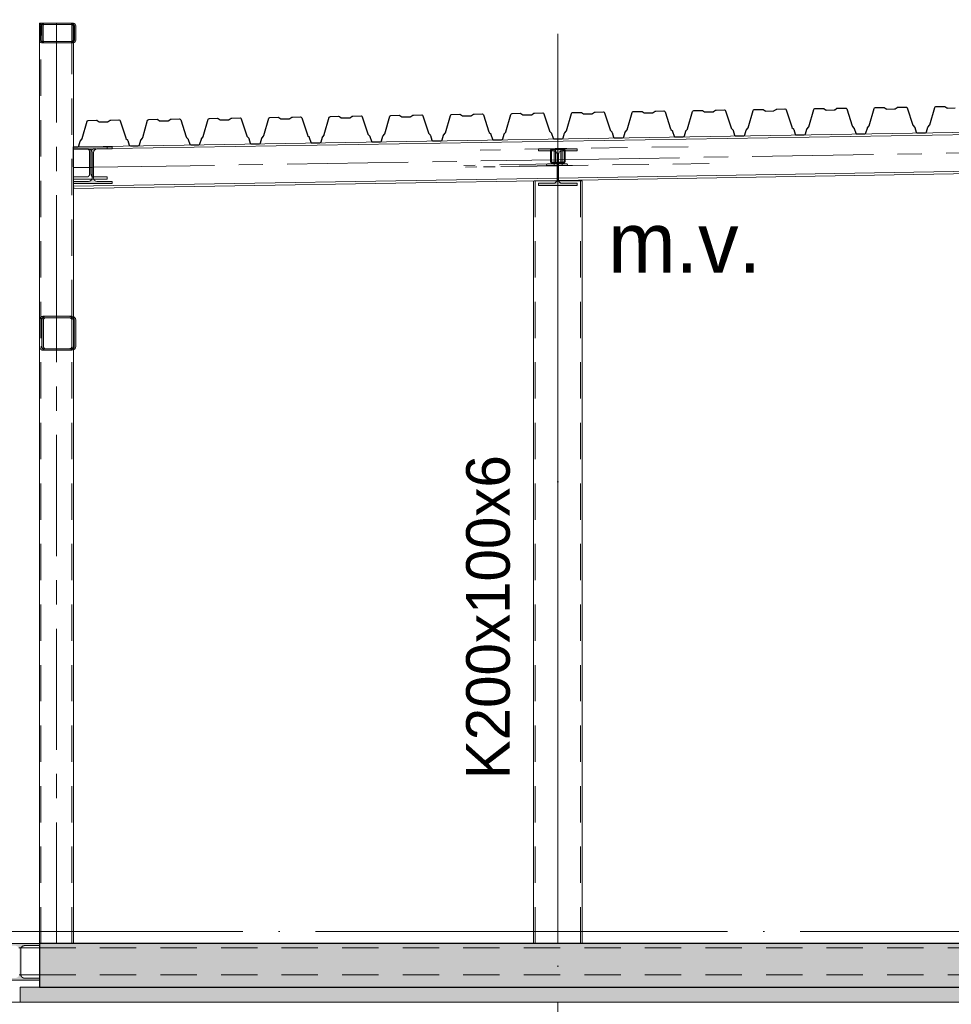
# Model space of a CAD drawing. Header units: millimetres. Extents: x 4517 to 474157, y -4632 to 9900.
# Tile 39 of 114: x 233431 to 237277, y 3099 to 7165. Entities that reach past the tile are written whole.
import ezdxf

# ---------------------------------------------------------------- set-up
doc = ezdxf.new("R2010")
doc.units = ezdxf.units.MM
for name, pattern in [('WSP_hartlijn', [800, 500, -100, 100, -100]), ('WSP_hhidden', [250, 150, -100]), ('WSP_stramienlijn', [2000, 1700, -150, 0, -150])]:
    doc.linetypes.add(name, pattern=pattern)
for name, color, linetype, lineweight in [('00_algemeen - hartlijn', 7, 'WSP_hartlijn', 13), ('00_algemeen - hhidden - 0_13mm', 7, 'WSP_hhidden', 13), ('00_text', 7, 'Continuous', 13), ('07_stramien', 4, 'Continuous', 13), ('07_stramien - levels', 7, 'Continuous', 13), ('23_vloeren', 2, 'Continuous', 18), ('23_vloeren - hatch', 1, 'Continuous', 18), ('23_vloeren -cut-', 3, 'Continuous', 25), ('28_hoofddraagconstructies - kolommen en liggers', 1, 'Continuous', 13), ('28_hoofddraagconstructies - kolommen en liggers - staal', 1, 'Continuous', 13), ('28_hoofddraagconstructies - kolommen en liggers - staal -cut-', 2, 'Continuous', 13), ('28_hoofddraagconstructies - tags', 7, 'Continuous', 18)]:
    doc.layers.add(name, color=color, linetype=linetype, lineweight=lineweight)
doc.styles.add('Revittext', font='txt', dxfattribs={"height": 250})
doc.styles.add('Revittext_1', font='txt', dxfattribs={"height": 180})

# ---------------------------------------------------------------- blocks, each defined once
blk = doc.blocks.new('28_WSP_SF_staal - HE v21-0 - HE160A-1328771-as E')
at = {"layer": '28_hoofddraagconstructies - kolommen en liggers', "linetype": 'WSP_hhidden'}
blk.add_hatch(color=256, dxfattribs=at).paths.add_polyline_path([(5076.6, 6480.3), (5080, 6480.3), (5080, 6489.3), (5018, 6489.3), (5007.4, 6493.7), (5003, 6504.3), (5003, 6608.3), (5007.4, 6618.9), (5018, 6623.3), (5080, 6623.3), (5080, 6632.3), (4920, 6632.3), (4920, 6623.3), (4982, 6623.3), (4992.6, 6618.9), (4997, 6608.3), (4997, 6504.3), (4992.6, 6493.7), (4982, 6489.3), (4920, 6489.3), (4920, 6480.3), (4972.6, 6480.3)])
at = {"layer": '28_hoofddraagconstructies - kolommen en liggers - staal -cut-'}
for p, q in [((5080, 6632.3), (4920, 6632.3)), ((4920, 6632.3), (4920, 6623.3)), ((5080, 6623.3), (5080, 6632.3)), ((4920, 6623.3), (4982, 6623.3)), ((4997, 6608.3), (4997, 6504.3)), ((5003, 6504.3), (5003, 6608.3)), ((5018, 6623.3), (5080, 6623.3)), ((4982, 6489.3), (4920, 6489.3)), ((4920, 6489.3), (4920, 6480.3)), ((4920, 6480.3), (5080, 6480.3)), ((5080, 6489.3), (5018, 6489.3)), ((5080, 6480.3), (5080, 6489.3))]:
    blk.add_line(p, q, dxfattribs=at)
for centre, start, end in [((4982, 6608.3), 360, 90), ((5018, 6608.3), 90, 180), ((4982, 6504.3), 270, 0), ((5018, 6504.3), 180, 270)]:
    blk.add_arc(centre, 15, start, end, dxfattribs=at)
blk = doc.blocks.new('Floors 6 - Floors 6-1343422-as E')
at = {"layer": '23_vloeren - hatch', "linetype": 'WSP_hhidden', "lineweight": 13}
blk.add_hatch(color=256, dxfattribs=at).paths.add_polyline_path([(5180.5, 3107.5), (9870, 3107.5), (9870, 3170), (2780, 3170), (2780, 3107.5), (5076.6, 3107.5)])
at = {"layer": '23_vloeren'}
for p, q in [((2780, 3107.5), (2780, 3170)), ((2860, 3170), (2780, 3170)), ((9870, 3107.5), (2780, 3107.5))]:
    blk.add_line(p, q, dxfattribs=at)
blk = doc.blocks.new('28_WSP_SC_staal - RHS v18-0 - RHSH 200x100x6 - S275-1336390-as E')
at = {"layer": '00_algemeen - hartlijn'}
blk.add_line((5000, 3350), (5000, 6480.3), dxfattribs=at)
at = {"layer": '00_algemeen - hhidden - 0_13mm'}
for p, q in [((4906, 3350), (4906, 6499.6)), ((5094, 3350), (5094, 6499.6))]:
    blk.add_line(p, q, dxfattribs=at)
at = {"layer": '28_hoofddraagconstructies - kolommen en liggers', "linetype": 'WSP_hhidden'}
blk.add_line((5000, 6480.4), (5000, 6499.6), dxfattribs=at)
blk = doc.blocks.new('28_WSP_SF_staal - HE v21-0 - HE180A-1334711-as E')
at = {"layer": '00_algemeen - hartlijn'}
for p, q in [((5003, 6586.8), (12170, 6704.8)), ((3000, 6553.9), (3077, 6555.2)), ((3083, 6555.3), (4997, 6586.8))]:
    blk.add_line(p, q, dxfattribs=at)
at = {"layer": '28_hoofddraagconstructies - kolommen en liggers', "linetype": 'WSP_hhidden'}
for p, q in [((3077, 6555.2), (3083, 6555.3)), ((4997, 6586.8), (5003, 6586.8))]:
    blk.add_line(p, q, dxfattribs=at)
blk = doc.blocks.new('28_WSP_SF_staal - HE v21-0 - HE140A-1179051-as E')
at = {"layer": '28_hoofddraagconstructies - kolommen en liggers', "linetype": 'WSP_hhidden'}
for p, q in [((3000, 6631.5), (3055.3, 6631.5)), ((3084.8, 6631.5), (3093.8, 6631.5)), ((3099.9, 6631.5), (3140, 6631.5)), ((3140, 6631.5), (3140, 6640)), ((3067.3, 6619.5), (3067.3, 6527.5)), ((3072.8, 6527.5), (3072.8, 6619.5)), ((3055.3, 6515.5), (3000, 6515.5)), ((3000, 6507), (3140, 6507)), ((3140, 6515.5), (3084.8, 6515.5)), ((3140, 6507), (3140, 6515.5))]:
    blk.add_line(p, q, dxfattribs=at)
for centre, start, end in [((3055.3, 6619.5), 84.2335, 90), ((3055.3, 6619.5), 0, 82.9632), ((3084.8, 6619.5), 93.3178, 180), ((3084.8, 6619.5), 90, 91.9947), ((3055.3, 6527.5), 270, 0), ((3084.8, 6527.5), 180, 270)]:
    blk.add_arc(centre, 12, start, end, dxfattribs=at)
blk = doc.blocks.new('28_WSP_SF_staal - HE v21-0 - HE260B S355-1384947-as E')
at = {"layer": '00_algemeen - hartlijn'}
blk.add_line((2783.8, 3220), (2860, 3220), dxfattribs=at)
at = {"layer": '28_hoofddraagconstructies - kolommen en liggers', "linetype": 'WSP_hhidden'}
for p, q in [((2776.2, 3220), (2783.8, 3220)), ((2860, 3220), (9940, 3220))]:
    blk.add_line(p, q, dxfattribs=at)
blk = doc.blocks.new('28_WSP_SF_staal - RHS v18-0 - SHSC 60x60x4 - S275-1328986-as E')
at = {"layer": '28_hoofddraagconstructies - kolommen en liggers', "linetype": 'WSP_hhidden'}
for p, q in [((4978, 6628.3), (5022, 6628.3)), ((4970, 6624.3), (4970, 6580.3)), ((4974, 6580.3), (4974, 6624.3)), ((5026, 6624.3), (5026, 6580.3)), ((5030, 6580.3), (5030, 6624.3)), ((5022, 6576.3), (4978, 6576.3)), ((4978, 6572.3), (5022, 6572.3))]:
    blk.add_line(p, q, dxfattribs=at)
for centre, radius, start, end in [((4978, 6624.3), 8, 92.7299, 180), ((4978, 6624.3), 4, 90, 180), ((5022, 6624.3), 4, 0, 90), ((5022, 6624.3), 8, 0, 87.2701), ((4978, 6580.3), 8, 180, 270), ((4978, 6580.3), 4, 180, 270), ((5022, 6580.3), 8, 270, 0), ((5022, 6580.3), 4, 270, 0)]:
    blk.add_arc(centre, radius, start, end, dxfattribs=at)
blk = doc.blocks.new('28_WSP_SF_staal - HFL v21-0 - Lequ 70x70x7-1200317-as E')
at = {"layer": '28_hoofddraagconstructies - kolommen en liggers', "linetype": 'WSP_hhidden'}
for p, q in [((5013.9, 6632.3), (4679.4, 6626.6)), ((5018.4, 6623.4), (5018.4, 6632.3)), ((5011.9, 6627.8), (5011.9, 6620.8)), ((4908.8, 6568.5), (4611.7, 6563.4)), ((4915.5, 6561.7), (4618.4, 6556.6)), ((4990.8, 6561.8), (4693.7, 6556.8)), ((5003.7, 6569.3), (4997, 6569.3)), ((4997, 6562.3), (5003, 6562.3)), ((5003, 6562), (4997, 6561.9))]:
    blk.add_line(p, q, dxfattribs=at)
for centre, major_axis, start_param, end_param in [((5016.1, 6627.8), (-0.08, 4.5), 0.059324, 1.554934), ((5003.7, 6578.3), (-0.15, 9), 3.141593, 3.38753)]:
    blk.add_ellipse(centre, major_axis=major_axis, ratio=0.930186, start_param=start_param, end_param=end_param, dxfattribs=at)
at = {"layer": '28_hoofddraagconstructies - kolommen en liggers - staal'}
for p, q in [((5011.9, 6620.8), (5012, 6578.3)), ((5018.6, 6562.3), (5018.4, 6623.4)), ((4957.6, 6569.3), (4908.8, 6568.5)), ((4953.5, 6562.3), (4915.5, 6561.7)), ((4953.5, 6564.8), (4953.5, 6562.3)), ((4953.5, 6562.3), (4997, 6562.3)), ((4997, 6569.3), (4957.6, 6569.3)), ((4997, 6561.9), (4990.8, 6561.8)), ((5003, 6562.3), (5018.6, 6562.3)), ((5015.9, 6562.3), (5003, 6562))]:
    blk.add_line(p, q, dxfattribs=at)
for centre, major_axis, start_param, end_param in [((4957.6, 6564.8), (-0.08, 4.5), 0, 1.554934), ((5003.7, 6578.3), (-0.15, 9), 3.38753, 4.696527)]:
    blk.add_ellipse(centre, major_axis=major_axis, ratio=0.930186, start_param=start_param, end_param=end_param, dxfattribs=at)
blk = doc.blocks.new('28_WSP_SF_staal - HFL v21-0 - Lequ 70x70x7-1304587-as E')
at = {"layer": '28_hoofddraagconstructies - kolommen en liggers', "linetype": 'WSP_hhidden'}
for p, q in [((4984.5, 6632.3), (4984.8, 6562.3)), ((5537.9, 6640.6), (4988.5, 6632.4)), ((4990.3, 6578.3), (4990.1, 6627.8)), ((5018.5, 6569.3), (5004.1, 6569.3)), ((5625.4, 6571.1), (5060.7, 6562.6))]:
    blk.add_line(p, q, dxfattribs=at)
for centre, major_axis, start_param, end_param in [((4986.5, 6627.8), (-0.07, 4.5), 4.70039, 6.271186), ((4997.5, 6578.3), (-0.13, 9), 1.558797, 3.129594)]:
    blk.add_ellipse(centre, major_axis=major_axis, ratio=0.799968, start_param=start_param, end_param=end_param, dxfattribs=at)
at = {"layer": '28_hoofddraagconstructies - kolommen en liggers - staal'}
for p, q in [((5037.2, 6569.3), (5018.6, 6569.3)), ((5018.6, 6562.3), (5040.8, 6562.3)), ((5040.8, 6562.3), (5040.8, 6564.8)), ((5060.6, 6562.6), (5040.8, 6562.3))]:
    blk.add_line(p, q, dxfattribs=at)
for start_param, end_param in [(5.485799, 6.271186), (4.70039, 5.485788)]:
    blk.add_ellipse((5037.2, 6564.8), major_axis=(-0.07, 4.5), ratio=0.799968, start_param=start_param, end_param=end_param, dxfattribs=at)
blk = doc.blocks.new('28_WSP_SC_staal - RHS v18-0 - SHSC 140x140x6_3 - S275-1334507-as E')
at = {"layer": '00_algemeen - hartlijn'}
for p, q in [((2930, 7075), (2930, 7145)), ((2930, 5940), (2930, 7070)), ((2930, 5806.3), (2930, 5933.7)), ((2930, 3350), (2930, 5800))]:
    blk.add_line(p, q, dxfattribs=at)
at = {"layer": '00_algemeen - hhidden - 0_13mm'}
for p, q in [((2866.3, 3350), (2866.3, 7150)), ((2993.7, 7075), (2993.7, 7145)), ((2993.7, 5940), (2993.7, 7070)), ((2993.7, 5806.3), (2993.7, 5933.7)), ((2993.7, 3350), (2993.7, 5800))]:
    blk.add_line(p, q, dxfattribs=at)
at = {"layer": '28_hoofddraagconstructies - kolommen en liggers', "linetype": 'WSP_hhidden'}
for p, q in [((2930, 7145), (2930, 7150)), ((2993.7, 7145), (2993.7, 7150)), ((2930, 7070), (2930, 7075)), ((2993.7, 7070), (2993.7, 7075)), ((2930, 5933.7), (2930, 5940)), ((2993.7, 5933.7), (2993.7, 5939.9)), ((2930, 5800), (2930, 5806.3)), ((2993.7, 5800.1), (2993.7, 5806.3))]:
    blk.add_line(p, q, dxfattribs=at)
blk = doc.blocks.new('28_WSP_SF_staal - RHS v18-0 - SHSC 140x140x6_3 - S275-1334087-as E')
at = {"layer": '28_hoofddraagconstructies - kolommen en liggers', "linetype": 'WSP_hhidden'}
for p, q in [((2885.7, 5940), (2875.8, 5940)), ((2875.8, 5933.7), (2885.7, 5933.7)), ((2885.7, 5806.3), (2875.8, 5806.3)), ((2875.8, 5800), (2885.7, 5800))]:
    blk.add_line(p, q, dxfattribs=at)
for centre, radius, start, end in [((2875.8, 5924.2), 15.8, 90, 178.6134), ((2984.3, 5924.2), 15.8, 1.3866, 88.6134), ((2875.8, 5924.2), 9.45, 90, 177.689), ((2984.3, 5924.2), 9.45, 2.311, 87.689), ((2875.8, 5815.7), 15.7, 181.3866, 270), ((2875.8, 5815.7), 9.45, 182.311, 270), ((2984.3, 5815.7), 15.7, 271.3866, 358.6134), ((2984.3, 5815.7), 9.45, 272.311, 357.689)]:
    blk.add_arc(centre, radius, start, end, dxfattribs=at)
blk = doc.blocks.new('28_WSP_SF_staal - RHS v18-0 - SHSC 140x80x5 - S275-1383643-as E')
at = {"layer": '28_hoofddraagconstructies - kolommen en liggers', "linetype": 'WSP_hhidden'}
for p, q in [((2865, 7080), (2865, 7140)), ((2870, 7145), (2880, 7145)), ((2995, 7140), (2995, 7080)), ((2880, 7075), (2870, 7075)), ((2870, 7070), (2880, 7070))]:
    blk.add_line(p, q, dxfattribs=at)
for centre, radius, start, end in [((2870, 7140), 10, 92.0176, 177.8161), ((2870, 7140), 5, 90, 180), ((2990, 7140), 10, 2.1839, 87.8161), ((2990, 7140), 5, 0, 85.6322), ((2870, 7080), 10, 182.1839, 270), ((2870, 7080), 5, 180, 270), ((2990, 7080), 5, 274.3678, 0), ((2990, 7080), 10, 272.1839, 357.8161)]:
    blk.add_arc(centre, radius, start, end, dxfattribs=at)

msp = doc.modelspace()

# ---------------------------------------------------------------- hatches: boundary and pattern name
at = {"layer": '23_vloeren - hatch'}
h = msp.add_hatch(color=256, dxfattribs=at)
h.paths.add_polyline_path([(247994.7, 3170), (259572.3, 3170), (259572.3, 3350), (247752.3, 3350), (247752.3, 3340), (247673.5, 3340), (247660.4, 3333.9), (247655.5, 3322), (247655.5, 3188), (247660.8, 3175.3), (247673.5, 3170), (247786.8, 3170)])
h.paths.add_polyline_path([(233649.9, 3170), (240522.3, 3170), (240522.3, 3217), (240452.3, 3217), (240452.3, 3225.5), (240507.5, 3225.5), (240516, 3229), (240519.5, 3239.6), (240519.5, 3329.5), (240516, 3338), (240507.5, 3341.5), (240452.3, 3341.5), (240452.3, 3350), (233512.3, 3350), (233512.3, 3170)])
at = {"layer": '28_hoofddraagconstructies - kolommen en liggers - staal'}
h = msp.add_hatch(color=256, dxfattribs=at)
h.paths.add_polyline_path([(233532.3, 7070), (233652.3, 7070), (233659.4, 7072.9), (233662.3, 7080), (233662.3, 7140), (233659.4, 7147.1), (233649.9, 7150), (233532.3, 7150), (233525.2, 7147.1), (233522.3, 7140), (233522.3, 7080), (233525.2, 7072.9)])
h.paths.add_polyline_path([(233545.9, 7075), (233532.3, 7075), (233528.7, 7076.5), (233527.3, 7080), (233527.3, 7140), (233528.7, 7143.5), (233532.3, 7145), (233652.3, 7145), (233655.8, 7143.5), (233657.3, 7140), (233657.3, 7080), (233655.8, 7076.5), (233649.9, 7075)])
for points in [[(233652.3, 6488), (233812.3, 6488), (233812.3, 6497), (233750.3, 6497), (233739.7, 6501.4), (233735.3, 6512), (233735.3, 6616), (233739.7, 6626.6), (233750.3, 6631), (233812.3, 6631.1), (233812.3, 6640), (233652.3, 6640), (233652.3, 6631), (233714.3, 6631), (233724.9, 6626.6), (233729.3, 6616), (233729.3, 6512), (233724.9, 6501.4), (233714.3, 6497), (233652.3, 6497)], [(233352.3, 3198), (233512.3, 3198), (233512.3, 3207), (233450.3, 3207), (233439.7, 3211.4), (233435.3, 3222), (233435.3, 3326), (233439.7, 3336.6), (233450.3, 3341), (233512.3, 3341), (233512.3, 3350), (233352.3, 3350), (233352.3, 3341), (233414.3, 3341), (233424.9, 3336.6), (233429.3, 3326), (233429.3, 3222), (233424.9, 3211.4), (233414.3, 3207), (233352.3, 3207)]]:
    msp.add_hatch(color=256, dxfattribs=at).paths.add_polyline_path(points)
h = msp.add_hatch(color=256, dxfattribs=at)
h.paths.add_polyline_path([(233646.5, 5800), (233657.7, 5804.6), (233662.3, 5815.7), (233662.3, 5924.2), (233657.7, 5935.4), (233646.5, 5940), (233538, 5940), (233526.9, 5935.4), (233522.3, 5924.2), (233522.3, 5815.7), (233526.9, 5804.6), (233538, 5800), (233545.9, 5800)])
h.paths.add_polyline_path([(233545.9, 5806.3), (233538, 5806.3), (233531.4, 5809.1), (233528.6, 5815.7), (233528.6, 5924.2), (233531.4, 5930.9), (233538, 5933.7), (233646.5, 5933.7), (233653.2, 5930.9), (233656, 5924.2), (233656, 5815.7), (233653.2, 5809.1), (233646.5, 5806.3)])

# ---------------------------------------------------------------- linework, layer by layer
at = {"layer": '07_stramien', "linetype": 'WSP_stramienlijn'}
msp.add_line((235652.3, -4594.5), (235652.3, 9000), dxfattribs=at)
at = {"layer": '07_stramien - levels', "linetype": 'WSP_stramienlijn'}
msp.add_line((228652.3, 3400), (285868.6, 3400), dxfattribs=at)
at = {"layer": '23_vloeren -cut-'}
for p, q in [((236295.8, 6785.2), (236303.7, 6790.7)), ((236303.7, 6790.7), (236305, 6791.3)), ((236305, 6791.3), (236306.5, 6791.5)), ((236306.5, 6791.5), (236340.3, 6792.1)), ((236340.3, 6792.1), (236343.3, 6791.2)), ((236343.3, 6791.2), (236345.1, 6788.6)), ((236458.8, 6790.5), (236460.6, 6793.1)), ((236460.6, 6793.1), (236463.5, 6794.1)), ((236463.5, 6794.1), (236497.4, 6794.7)), ((236497.4, 6794.7), (236498.8, 6794.5)), ((236498.8, 6794.5), (236500.2, 6793.9)), ((236500.2, 6793.9), (236508.2, 6788.7)), ((236545.8, 6789.3), (236553.7, 6794.8)), ((236553.7, 6794.8), (236555, 6795.4)), ((236555, 6795.4), (236556.4, 6795.6)), ((236556.4, 6795.6), (236590.3, 6796.2)), ((236590.3, 6796.2), (236593.3, 6795.3)), ((236593.3, 6795.3), (236595.1, 6792.7)), ((236595.1, 6792.7), (236618.1, 6721.9)), ((236688.2, 6723), (236708.8, 6794.6)), ((236708.8, 6794.6), (236710.5, 6797.2)), ((236710.5, 6797.2), (236713.5, 6798.2)), ((236713.5, 6798.2), (236747.3, 6798.8)), ((236747.3, 6798.8), (236748.8, 6798.6)), ((236748.8, 6798.6), (236750.1, 6798)), ((236750.1, 6798), (236758.2, 6792.8)), ((236758.2, 6792.8), (236759.5, 6792.2)), ((236759.5, 6792.2), (236761, 6792)), ((236761, 6792), (236793, 6792.5)), ((236793, 6792.5), (236794.5, 6792.8)), ((236794.5, 6792.8), (236795.8, 6793.4)), ((236795.8, 6793.4), (236803.6, 6798.9)), ((236803.6, 6798.9), (236805, 6799.5)), ((236805, 6799.5), (236806.4, 6799.7)), ((236806.4, 6799.7), (236840.2, 6800.3)), ((236840.2, 6800.3), (236843.2, 6799.4)), ((236843.2, 6799.4), (236845.1, 6796.8)), ((236845.1, 6796.8), (236868, 6726)), ((236938.1, 6727.1), (236958.7, 6798.7)), ((236958.7, 6798.7), (236960.5, 6801.3)), ((236960.5, 6801.3), (236963.5, 6802.3)), ((236963.5, 6802.3), (236997.3, 6802.9)), ((236997.3, 6802.9), (236998.7, 6802.7)), ((236998.7, 6802.7), (237000.1, 6802.1)), ((237000.1, 6802.1), (237008.1, 6796.9)), ((237008.1, 6796.9), (237009.5, 6796.3)), ((237009.5, 6796.3), (237010.9, 6796.1)), ((237010.9, 6796.1), (237043, 6796.6)), ((237043, 6796.6), (237044.4, 6796.9)), ((237044.4, 6796.9), (237045.7, 6797.5)), ((237045.7, 6797.5), (237053.6, 6803)), ((237053.6, 6803), (237054.9, 6803.6)), ((237054.9, 6803.6), (237056.4, 6803.8)), ((237056.4, 6803.8), (237090.2, 6804.4)), ((237090.2, 6804.4), (237093.2, 6803.5)), ((237093.2, 6803.5), (237095, 6800.9)), ((237095, 6800.9), (237118, 6730.1)), ((237188.1, 6731.2), (237208.7, 6802.8)), ((237208.7, 6802.8), (237210.5, 6805.4)), ((237210.5, 6805.4), (237213.4, 6806.4)), ((237213.4, 6806.4), (237247.3, 6807)), ((237247.3, 6807), (237248.7, 6806.8)), ((237248.7, 6806.8), (237250, 6806.2)), ((237250, 6806.2), (237258.1, 6801)), ((237258.1, 6801), (237259.4, 6800.4)), ((237259.4, 6800.4), (237260.9, 6800.2)), ((237260.9, 6800.2), (237292.9, 6800.7)), ((233804, 6749.7), (233805.4, 6750.3)), ((233805.4, 6750.3), (233806.8, 6750.5)), ((233806.8, 6750.5), (233840.6, 6751.1)), ((233840.6, 6751.1), (233843.6, 6750.2)), ((233843.6, 6750.2), (233845.5, 6747.6)), ((233959.1, 6749.5), (233960.9, 6752.1)), ((233960.9, 6752.1), (233963.9, 6753.1)), ((233963.9, 6753.1), (233997.7, 6753.7)), ((233997.7, 6753.7), (233999.2, 6753.5)), ((233999.2, 6753.5), (234000.5, 6752.9)), ((234000.5, 6752.9), (234008.5, 6747.7)), ((234046.1, 6748.3), (234054, 6753.8)), ((234054, 6753.8), (234055.3, 6754.4)), ((234055.3, 6754.4), (234056.8, 6754.6)), ((234056.8, 6754.6), (234090.6, 6755.2)), ((234090.6, 6755.2), (234093.6, 6754.3)), ((234093.6, 6754.3), (234095.4, 6751.7)), ((234095.4, 6751.7), (234118.4, 6680.9)), ((234188.5, 6682), (234209.1, 6753.6)), ((234209.1, 6753.6), (234210.9, 6756.2)), ((234210.9, 6756.2), (234213.8, 6757.2)), ((234213.8, 6757.2), (234247.7, 6757.8)), ((234247.7, 6757.8), (234249.1, 6757.6)), ((234249.1, 6757.6), (234250.5, 6757)), ((234250.5, 6757), (234258.5, 6751.8)), ((234258.5, 6751.8), (234259.8, 6751.2)), ((234259.8, 6751.2), (234261.3, 6751)), ((234261.3, 6751), (234293.3, 6751.5)), ((234293.3, 6751.5), (234294.8, 6751.8)), ((234294.8, 6751.8), (234296.1, 6752.4)), ((234296.1, 6752.4), (234304, 6757.9)), ((234304, 6757.9), (234305.3, 6758.5)), ((234305.3, 6758.5), (234306.7, 6758.7)), ((234306.7, 6758.7), (234340.6, 6759.3)), ((234340.6, 6759.3), (234343.6, 6758.4)), ((234343.6, 6758.4), (234345.4, 6755.8)), ((234345.4, 6755.8), (234368.4, 6685)), ((234438.5, 6686.1), (234459.1, 6757.7)), ((234459.1, 6757.7), (234460.8, 6760.3)), ((234460.8, 6760.3), (234463.8, 6761.3)), ((234463.8, 6761.3), (234497.6, 6761.9)), ((234497.6, 6761.9), (234499.1, 6761.7)), ((234499.1, 6761.7), (234500.4, 6761.1)), ((234500.4, 6761.1), (234508.5, 6755.9)), ((234508.5, 6755.9), (234509.8, 6755.3)), ((234509.8, 6755.3), (234511.3, 6755.1)), ((234511.3, 6755.1), (234543.3, 6755.6)), ((234543.3, 6755.6), (234544.8, 6755.9)), ((234544.8, 6755.9), (234546.1, 6756.5)), ((234546.1, 6756.5), (234553.9, 6762)), ((234553.9, 6762), (234555.3, 6762.6)), ((234555.3, 6762.6), (234556.7, 6762.8)), ((234556.7, 6762.8), (234590.5, 6763.4)), ((234590.5, 6763.4), (234593.5, 6762.5)), ((234593.5, 6762.5), (234595.4, 6759.9)), ((234595.4, 6759.9), (234618.3, 6689.1)), ((234688.4, 6690.2), (234709, 6761.8)), ((234709, 6761.8), (234710.8, 6764.4)), ((234710.8, 6764.4), (234713.8, 6765.4)), ((234713.8, 6765.4), (234747.6, 6766)), ((234747.6, 6766), (234749.1, 6765.8)), ((234749.1, 6765.8), (234750.4, 6765.2)), ((234750.4, 6765.2), (234758.4, 6760)), ((234758.4, 6760), (234759.8, 6759.4)), ((234759.8, 6759.4), (234761.2, 6759.2)), ((234761.2, 6759.2), (234793.3, 6759.7)), ((234793.3, 6759.7), (234794.7, 6760)), ((234794.7, 6760), (234796, 6760.6)), ((234796, 6760.6), (234803.9, 6766.1)), ((234803.9, 6766.1), (234805.2, 6766.7)), ((234805.2, 6766.7), (234806.7, 6766.9)), ((234806.7, 6766.9), (234840.5, 6767.5)), ((234840.5, 6767.5), (234843.5, 6766.6)), ((234843.5, 6766.6), (234845.3, 6764)), ((234845.3, 6764), (234868.3, 6693.2)), ((234938.4, 6694.3), (234959, 6765.9)), ((234959, 6765.9), (234960.8, 6768.5)), ((234960.8, 6768.5), (234963.7, 6769.5)), ((234963.7, 6769.5), (234997.6, 6770.1)), ((234997.6, 6770.1), (234999, 6769.9)), ((234999, 6769.9), (235000.4, 6769.3)), ((235000.4, 6769.3), (235008.4, 6764.1)), ((235008.4, 6764.1), (235009.7, 6763.5)), ((235009.7, 6763.5), (235011.2, 6763.3)), ((235011.2, 6763.3), (235043.2, 6763.8)), ((235043.2, 6763.8), (235044.7, 6764.1)), ((235044.7, 6764.1), (235046, 6764.7)), ((235046, 6764.7), (235053.9, 6770.2)), ((235053.9, 6770.2), (235055.2, 6770.8)), ((235055.2, 6770.8), (235056.6, 6771)), ((235056.6, 6771), (235090.5, 6771.6)), ((235090.5, 6771.6), (235093.5, 6770.7)), ((235093.5, 6770.7), (235095.3, 6768.1)), ((235095.3, 6768.1), (235118.3, 6697.3)), ((235188.4, 6698.4), (235209, 6770)), ((235209, 6770), (235210.7, 6772.6)), ((235210.7, 6772.6), (235213.7, 6773.6)), ((235213.7, 6773.6), (235247.5, 6774.2)), ((235247.5, 6774.2), (235249, 6774)), ((235249, 6774), (235250.3, 6773.4)), ((235250.3, 6773.4), (235258.4, 6768.2)), ((235258.4, 6768.2), (235259.7, 6767.6)), ((235259.7, 6767.6), (235261.2, 6767.4)), ((235261.2, 6767.4), (235293.2, 6767.9)), ((235293.2, 6767.9), (235294.7, 6768.2)), ((235294.7, 6768.2), (235296, 6768.8)), ((235296, 6768.8), (235303.8, 6774.3)), ((235303.8, 6774.3), (235305.2, 6774.9)), ((235305.2, 6774.9), (235306.6, 6775.1)), ((235306.6, 6775.1), (235340.4, 6775.7)), ((235340.4, 6775.7), (235343.4, 6774.8)), ((235343.4, 6774.8), (235345.3, 6772.2)), ((235345.3, 6772.2), (235368.2, 6701.4)), ((235438.3, 6702.5), (235458.9, 6774.1)), ((235458.9, 6774.1), (235460.7, 6776.7)), ((235460.7, 6776.7), (235463.7, 6777.7)), ((235463.7, 6777.7), (235497.5, 6778.3)), ((235497.5, 6778.3), (235499, 6778.1)), ((235499, 6778.1), (235500.3, 6777.5)), ((235500.3, 6777.5), (235508.3, 6772.3)), ((235508.3, 6772.3), (235509.7, 6771.7)), ((235509.7, 6771.7), (235511.1, 6771.5)), ((235511.1, 6771.5), (235543.2, 6772)), ((235543.2, 6772), (235544.6, 6772.3)), ((235544.6, 6772.3), (235545.9, 6772.9)), ((235545.9, 6772.9), (235553.8, 6778.4)), ((235553.8, 6778.4), (235555.1, 6779)), ((235555.1, 6779), (235556.6, 6779.2)), ((235556.6, 6779.2), (235590.4, 6779.8)), ((235590.4, 6779.8), (235593.4, 6778.9)), ((235593.4, 6778.9), (235595.2, 6776.3)), ((235595.2, 6776.3), (235618.2, 6705.5)), ((235688.3, 6706.6), (235708.9, 6778.2)), ((235708.9, 6778.2), (235710.7, 6780.8)), ((235710.7, 6780.8), (235713.6, 6781.8)), ((235713.6, 6781.8), (235747.5, 6782.4)), ((235747.5, 6782.4), (235748.9, 6782.2)), ((235748.9, 6782.2), (235750.3, 6781.6)), ((235750.3, 6781.6), (235758.3, 6776.4)), ((235758.3, 6776.4), (235759.6, 6775.8)), ((235759.6, 6775.8), (235761.1, 6775.6)), ((235761.1, 6775.6), (235793.1, 6776.1)), ((235793.1, 6776.1), (235794.6, 6776.4)), ((235794.6, 6776.4), (235795.9, 6777)), ((235795.9, 6777), (235803.8, 6782.5)), ((235803.8, 6782.5), (235805.1, 6783.1)), ((235805.1, 6783.1), (235806.5, 6783.3)), ((235806.5, 6783.3), (235840.4, 6783.9)), ((235840.4, 6783.9), (235843.4, 6783)), ((235843.4, 6783), (235845.2, 6780.4)), ((235845.2, 6780.4), (235868.2, 6709.6)), ((235938.3, 6710.7), (235958.9, 6782.3)), ((235958.9, 6782.3), (235960.6, 6784.9)), ((235960.6, 6784.9), (235963.6, 6785.9)), ((235963.6, 6785.9), (235997.4, 6786.5)), ((235997.4, 6786.5), (235998.9, 6786.3)), ((235998.9, 6786.3), (236000.2, 6785.7)), ((236000.2, 6785.7), (236008.3, 6780.5)), ((236008.3, 6780.5), (236009.6, 6779.9)), ((236009.6, 6779.9), (236011.1, 6779.7)), ((236011.1, 6779.7), (236043.1, 6780.2)), ((236043.1, 6780.2), (236044.6, 6780.5)), ((236044.6, 6780.5), (236045.9, 6781.1)), ((236045.9, 6781.1), (236053.7, 6786.6)), ((236053.7, 6786.6), (236055.1, 6787.2)), ((236055.1, 6787.2), (236056.5, 6787.4)), ((236056.5, 6787.4), (236090.3, 6788)), ((236090.3, 6788), (236093.3, 6787.1)), ((236093.3, 6787.1), (236095.2, 6784.5)), ((236095.2, 6784.5), (236118.1, 6713.7)), ((236188.2, 6714.8), (236208.8, 6786.4)), ((236208.8, 6786.4), (236210.6, 6789)), ((236210.6, 6789), (236213.6, 6790)), ((236213.6, 6790), (236247.4, 6790.6)), ((236247.4, 6790.6), (236248.8, 6790.4)), ((236248.8, 6790.4), (236250.2, 6789.8)), ((236250.2, 6789.8), (236258.2, 6784.6)), ((236258.2, 6784.6), (236259.6, 6784)), ((236259.6, 6784), (236261, 6783.8)), ((236261, 6783.8), (236293.1, 6784.3)), ((236293.1, 6784.3), (236294.5, 6784.6)), ((236294.5, 6784.6), (236295.8, 6785.2)), ((236345.1, 6788.6), (236368.1, 6717.8)), ((236438.2, 6718.9), (236458.8, 6790.5)), ((236508.2, 6788.7), (236509.5, 6788.1)), ((236509.5, 6788.1), (236511, 6787.9)), ((236511, 6787.9), (236543, 6788.4)), ((236543, 6788.4), (236544.5, 6788.7)), ((236544.5, 6788.7), (236545.8, 6789.3)), ((233688.6, 6673.8), (233709.2, 6745.4)), ((233709.2, 6745.4), (233710.9, 6748)), ((233710.9, 6748), (233713.9, 6749)), ((233713.9, 6749), (233747.7, 6749.6)), ((233747.7, 6749.6), (233749.2, 6749.4)), ((233749.2, 6749.4), (233750.5, 6748.8)), ((233750.5, 6748.8), (233758.6, 6743.6)), ((233758.6, 6743.6), (233759.9, 6743)), ((233759.9, 6743), (233761.4, 6742.8)), ((233761.4, 6742.8), (233793.4, 6743.3)), ((233793.4, 6743.3), (233794.9, 6743.6)), ((233794.9, 6743.6), (233796.2, 6744.2)), ((233796.2, 6744.2), (233804, 6749.7)), ((233845.5, 6747.6), (233868.4, 6676.8)), ((233938.5, 6677.9), (233959.1, 6749.5)), ((234008.5, 6747.7), (234009.9, 6747.1)), ((234009.9, 6747.1), (234011.3, 6746.9)), ((234011.3, 6746.9), (234043.4, 6747.4)), ((234043.4, 6747.4), (234044.8, 6747.7)), ((234044.8, 6747.7), (234046.1, 6748.3)), ((235868.2, 6709.6), (235868.6, 6708.6)), ((235937.2, 6708.8), (235937.8, 6709.7)), ((235937.8, 6709.7), (235938.3, 6710.7)), ((236118.1, 6713.7), (236118.6, 6712.7)), ((236118.6, 6712.7), (236119.2, 6711.8)), ((236119.2, 6711.8), (236125.2, 6705.4)), ((236181.4, 6706.3), (236187.2, 6712.9)), ((236187.2, 6712.9), (236187.8, 6713.8)), ((236187.8, 6713.8), (236188.2, 6714.8)), ((236368.1, 6717.8), (236368.5, 6716.8)), ((236368.5, 6716.8), (236369.2, 6715.9)), ((236369.2, 6715.9), (236375.2, 6709.5)), ((236375.2, 6709.5), (236375.8, 6708.6)), ((236430.4, 6708.5), (236430.8, 6709.5)), ((236430.8, 6709.5), (236431.4, 6710.4)), ((236431.4, 6710.4), (236437.2, 6717)), ((236437.2, 6717), (236437.8, 6717.9)), ((236437.8, 6717.9), (236438.2, 6718.9)), ((236618.1, 6721.9), (236618.5, 6720.9)), ((236618.5, 6720.9), (236619.2, 6720)), ((236619.2, 6720), (236625.1, 6713.6)), ((236625.1, 6713.6), (236625.8, 6712.7)), ((236625.8, 6712.7), (236626.2, 6711.7)), ((236626.2, 6711.7), (236632.5, 6692.4)), ((236674.7, 6693.1), (236680.3, 6712.6)), ((236680.3, 6712.6), (236680.8, 6713.6)), ((236680.8, 6713.6), (236681.4, 6714.5)), ((236681.4, 6714.5), (236687.1, 6721.1)), ((236687.1, 6721.1), (236687.7, 6722)), ((236687.7, 6722), (236688.2, 6723)), ((236868, 6726), (236868.5, 6725)), ((236868.5, 6725), (236869.1, 6724.1)), ((236869.1, 6724.1), (236875.1, 6717.7)), ((236875.1, 6717.7), (236875.7, 6716.8)), ((236875.7, 6716.8), (236876.2, 6715.8)), ((236876.2, 6715.8), (236882.4, 6696.5)), ((236924.7, 6697.2), (236930.3, 6716.7)), ((236930.3, 6716.7), (236930.7, 6717.7)), ((236930.7, 6717.7), (236931.3, 6718.6)), ((236931.3, 6718.6), (236937.1, 6725.2)), ((236937.1, 6725.2), (236937.7, 6726.1)), ((236937.7, 6726.1), (236938.1, 6727.1)), ((237118, 6730.1), (237118.4, 6729.1)), ((237118.4, 6729.1), (237119.1, 6728.2)), ((237119.1, 6728.2), (237125.1, 6721.8)), ((237125.1, 6721.8), (237125.7, 6720.9)), ((237125.7, 6720.9), (237126.1, 6719.9)), ((237126.1, 6719.9), (237132.4, 6700.6)), ((237174.7, 6701.3), (237180.3, 6720.8)), ((237180.3, 6720.8), (237180.7, 6721.8)), ((237180.7, 6721.8), (237181.3, 6722.7)), ((237181.3, 6722.7), (237187.1, 6729.3)), ((237187.1, 6729.3), (237187.7, 6730.2)), ((237187.7, 6730.2), (237188.1, 6731.2)), ((233681.8, 6665.3), (233687.5, 6671.9)), ((233687.5, 6671.9), (233688.1, 6672.8)), ((233688.1, 6672.8), (233688.6, 6673.8)), ((233868.4, 6676.8), (233868.9, 6675.8)), ((233868.9, 6675.8), (233869.5, 6674.9)), ((233869.5, 6674.9), (233875.5, 6668.5)), ((233931.1, 6668.5), (233931.7, 6669.4)), ((233931.7, 6669.4), (233937.5, 6676)), ((233937.5, 6676), (233938.1, 6676.9)), ((233938.1, 6676.9), (233938.5, 6677.9)), ((234118.4, 6680.9), (234118.8, 6679.9)), ((234118.8, 6679.9), (234119.5, 6679)), ((234119.5, 6679), (234125.5, 6672.6)), ((234125.5, 6672.6), (234126.1, 6671.7)), ((234126.1, 6671.7), (234126.5, 6670.7)), ((234126.5, 6670.7), (234132.8, 6651.4)), ((234175.1, 6652.1), (234180.7, 6671.6)), ((234180.7, 6671.6), (234181.1, 6672.6)), ((234181.1, 6672.6), (234181.7, 6673.5)), ((234181.7, 6673.5), (234187.5, 6680.1)), ((234187.5, 6680.1), (234188.1, 6681)), ((234188.1, 6681), (234188.5, 6682)), ((234368.4, 6685), (234368.8, 6684)), ((234368.8, 6684), (234369.5, 6683.1)), ((234369.5, 6683.1), (234375.4, 6676.7)), ((234375.4, 6676.7), (234376.1, 6675.8)), ((234376.1, 6675.8), (234376.5, 6674.8)), ((234376.5, 6674.8), (234382.8, 6655.5)), ((234425, 6656.2), (234430.6, 6675.7)), ((234430.6, 6675.7), (234431.1, 6676.7)), ((234431.1, 6676.7), (234431.7, 6677.6)), ((234431.7, 6677.6), (234437.4, 6684.2)), ((234437.4, 6684.2), (234438, 6685.1)), ((234438, 6685.1), (234438.5, 6686.1)), ((234618.3, 6689.1), (234618.8, 6688.1)), ((234618.8, 6688.1), (234619.4, 6687.2)), ((234619.4, 6687.2), (234625.4, 6680.8)), ((234625.4, 6680.8), (234626, 6679.9)), ((234626, 6679.9), (234626.5, 6678.9)), ((234626.5, 6678.9), (234632.7, 6659.6)), ((234675, 6660.3), (234680.6, 6679.8)), ((234680.6, 6679.8), (234681, 6680.8)), ((234681, 6680.8), (234681.6, 6681.7)), ((234681.6, 6681.7), (234687.4, 6688.3)), ((234687.4, 6688.3), (234688, 6689.2)), ((234688, 6689.2), (234688.4, 6690.2)), ((234868.3, 6693.2), (234868.7, 6692.2)), ((234868.7, 6692.2), (234869.4, 6691.3)), ((234869.4, 6691.3), (234875.4, 6684.9)), ((234875.4, 6684.9), (234876, 6684)), ((234876, 6684), (234876.4, 6683)), ((234876.4, 6683), (234882.7, 6663.7)), ((234925, 6664.4), (234930.6, 6683.9)), ((234930.6, 6683.9), (234931, 6684.9)), ((234931, 6684.9), (234931.6, 6685.8)), ((234931.6, 6685.8), (234937.4, 6692.4)), ((234937.4, 6692.4), (234938, 6693.3)), ((234938, 6693.3), (234938.4, 6694.3)), ((235118.3, 6697.3), (235118.7, 6696.3)), ((235118.7, 6696.3), (235119.4, 6695.4)), ((235119.4, 6695.4), (235125.3, 6689)), ((235125.3, 6689), (235126, 6688.1)), ((235126, 6688.1), (235126.4, 6687.1)), ((235126.4, 6687.1), (235132.7, 6667.8)), ((235174.9, 6668.5), (235180.5, 6688)), ((235180.5, 6688), (235181, 6689)), ((235181, 6689), (235181.6, 6689.9)), ((235181.6, 6689.9), (235187.3, 6696.5)), ((235187.3, 6696.5), (235187.9, 6697.4)), ((235187.9, 6697.4), (235188.4, 6698.4)), ((235368.2, 6701.4), (235368.7, 6700.4)), ((235368.7, 6700.4), (235369.3, 6699.5)), ((235369.3, 6699.5), (235375.3, 6693.1)), ((235375.3, 6693.1), (235375.9, 6692.2)), ((235375.9, 6692.2), (235376.4, 6691.2)), ((235376.4, 6691.2), (235382.6, 6671.9)), ((235382.6, 6671.9), (235384.5, 6669.4)), ((235384.5, 6669.4), (235387.5, 6668.5)), ((235387.5, 6668.5), (235420.2, 6669)), ((235420.2, 6669), (235423.1, 6670)), ((235423.1, 6670), (235424.9, 6672.6)), ((235424.9, 6672.6), (235430.5, 6692.1)), ((235430.5, 6692.1), (235430.9, 6693.1)), ((235430.9, 6693.1), (235431.5, 6694)), ((235431.5, 6694), (235437.3, 6700.6)), ((235437.3, 6700.6), (235437.9, 6701.5)), ((235437.9, 6701.5), (235438.3, 6702.5)), ((235618.2, 6705.5), (235618.6, 6704.5)), ((235618.6, 6704.5), (235619.3, 6703.6)), ((235619.3, 6703.6), (235625.3, 6697.2)), ((235625.3, 6697.2), (235625.9, 6696.3)), ((235625.9, 6696.3), (235626.3, 6695.3)), ((235626.3, 6695.3), (235632.6, 6676)), ((235632.6, 6676), (235634.4, 6673.5)), ((235634.4, 6673.5), (235637.4, 6672.6)), ((235637.4, 6672.6), (235670.1, 6673.1)), ((235670.1, 6673.1), (235673.1, 6674.1)), ((235673.1, 6674.1), (235674.9, 6676.7)), ((235674.9, 6676.7), (235680.5, 6696.2)), ((235680.5, 6696.2), (235680.9, 6697.2)), ((235680.9, 6697.2), (235681.5, 6698.1)), ((235681.5, 6698.1), (235687.3, 6704.7)), ((235687.3, 6704.7), (235687.9, 6705.6)), ((235687.9, 6705.6), (235688.3, 6706.6)), ((235868.6, 6708.6), (235869.3, 6707.7)), ((235869.3, 6707.7), (235875.2, 6701.3)), ((235875.2, 6701.3), (235875.9, 6700.4)), ((235875.9, 6700.4), (235876.3, 6699.4)), ((235876.3, 6699.4), (235882.6, 6680.1)), ((235882.6, 6680.1), (235884.4, 6677.6)), ((235884.4, 6677.6), (235887.4, 6676.7)), ((235887.4, 6676.7), (235920.1, 6677.2)), ((235920.1, 6677.2), (235923.1, 6678.2)), ((235923.1, 6678.2), (235924.8, 6680.8)), ((235924.8, 6680.8), (235930.4, 6700.3)), ((235930.4, 6700.3), (235930.9, 6701.3)), ((235930.9, 6701.3), (235931.5, 6702.2)), ((235931.5, 6702.2), (235937.2, 6708.8)), ((236125.2, 6705.4), (236125.8, 6704.5)), ((236125.8, 6704.5), (236126.3, 6703.5)), ((236126.3, 6703.5), (236132.5, 6684.2)), ((236132.5, 6684.2), (236134.4, 6681.7)), ((236134.4, 6681.7), (236137.4, 6680.8)), ((236137.4, 6680.8), (236170.1, 6681.3)), ((236170.1, 6681.3), (236173, 6682.3)), ((236173, 6682.3), (236174.8, 6684.9)), ((236174.8, 6684.9), (236180.4, 6704.4)), ((236180.4, 6704.4), (236180.8, 6705.4)), ((236180.8, 6705.4), (236181.4, 6706.3)), ((236375.8, 6708.6), (236376.2, 6707.6)), ((236376.2, 6707.6), (236382.5, 6688.3)), ((236382.5, 6688.3), (236384.3, 6685.8)), ((236384.3, 6685.8), (236387.3, 6684.9)), ((236387.3, 6684.9), (236420, 6685.4)), ((236420, 6685.4), (236423, 6686.4)), ((236423, 6686.4), (236424.8, 6689)), ((236424.8, 6689), (236430.4, 6708.5)), ((236632.5, 6692.4), (236634.3, 6689.9)), ((236634.3, 6689.9), (236637.3, 6689)), ((236637.3, 6689), (236670, 6689.5)), ((236670, 6689.5), (236673, 6690.5)), ((236673, 6690.5), (236674.7, 6693.1)), ((236882.4, 6696.5), (236884.3, 6694)), ((236884.3, 6694), (236887.3, 6693.1)), ((236887.3, 6693.1), (236920, 6693.6)), ((236920, 6693.6), (236922.9, 6694.6)), ((236922.9, 6694.6), (236924.7, 6697.2)), ((237132.4, 6700.6), (237134.2, 6698.1)), ((237134.2, 6698.1), (237137.2, 6697.2)), ((237137.2, 6697.2), (237169.9, 6697.7)), ((237169.9, 6697.7), (237172.9, 6698.7)), ((237172.9, 6698.7), (237174.7, 6701.3)), ((233652.3, 6640), (233670.4, 6640.3)), ((233670.4, 6640.3), (233673.4, 6641.3)), ((233673.4, 6641.3), (233675.1, 6643.9)), ((233675.1, 6643.9), (233680.7, 6663.4)), ((233680.7, 6663.4), (233681.2, 6664.4)), ((233681.2, 6664.4), (233681.8, 6665.3)), ((233875.5, 6668.5), (233876.1, 6667.6)), ((233876.1, 6667.6), (233876.6, 6666.6)), ((233876.6, 6666.6), (233882.8, 6647.3)), ((233882.8, 6647.3), (233884.7, 6644.8)), ((233884.7, 6644.8), (233887.7, 6643.9)), ((233887.7, 6643.9), (233920.4, 6644.4)), ((233920.4, 6644.4), (233923.3, 6645.4)), ((233923.3, 6645.4), (233925.1, 6648)), ((233925.1, 6648), (233930.7, 6667.5)), ((233930.7, 6667.5), (233931.1, 6668.5)), ((234132.8, 6651.4), (234134.6, 6648.9)), ((234134.6, 6648.9), (234137.6, 6648)), ((234137.6, 6648), (234170.3, 6648.5)), ((234170.3, 6648.5), (234173.3, 6649.5)), ((234173.3, 6649.5), (234175.1, 6652.1)), ((234382.8, 6655.5), (234384.6, 6653)), ((234384.6, 6653), (234387.6, 6652.1)), ((234387.6, 6652.1), (234420.3, 6652.6)), ((234420.3, 6652.6), (234423.3, 6653.6)), ((234423.3, 6653.6), (234425, 6656.2)), ((234632.7, 6659.6), (234634.6, 6657.1)), ((234634.6, 6657.1), (234637.6, 6656.2)), ((234637.6, 6656.2), (234670.3, 6656.7)), ((234670.3, 6656.7), (234673.2, 6657.7)), ((234673.2, 6657.7), (234675, 6660.3)), ((234882.7, 6663.7), (234884.5, 6661.2)), ((234884.5, 6661.2), (234887.5, 6660.3)), ((234887.5, 6660.3), (234920.2, 6660.8)), ((234920.2, 6660.8), (234923.2, 6661.8)), ((234923.2, 6661.8), (234925, 6664.4)), ((235132.7, 6667.8), (235134.5, 6665.3)), ((235134.5, 6665.3), (235137.5, 6664.4)), ((235137.5, 6664.4), (235170.2, 6664.9)), ((235170.2, 6664.9), (235173.2, 6665.9)), ((235173.2, 6665.9), (235174.9, 6668.5)), ((240452.3, 3350), (233512.3, 3350)), ((233512.3, 3350), (233512.3, 3170)), ((233512.3, 3170), (240522.3, 3170))]:
    msp.add_line(p, q, dxfattribs=at)
at = {"layer": '28_hoofddraagconstructies - kolommen en liggers', "linetype": 'WSP_hhidden'}
for p, q in [((233652.3, 7145), (233652.3, 7150)), ((233652.3, 7070), (233652.3, 7075)), ((233651.3, 6614.9), (233651, 6629.9)), ((233685.3, 6640), (233652.3, 6639.4)), ((233652.3, 6630), (233652.3, 6631)), ((233714.6, 6630.9), (233812.2, 6632.5)), ((233652.2, 6556.9), (233651.3, 6614.9)), ((235649.3, 6510.7), (235655.2, 6510.8)), ((233653.3, 6492.9), (233653.2, 6497)), ((233653.4, 6487.8), (233653.3, 6492.9)), ((235657.2, 6499.6), (235647.4, 6499.6)), ((235648.1, 6501.2), (235656.5, 6501.4)), ((233652.3, 5931.4), (233652.3, 5937.6)), ((233652.3, 5802.4), (233652.3, 5808.6)), ((233426.6, 3332.5), (233437.9, 3332.5)), ((233512.3, 3332.5), (240522.3, 3332.5))]:
    msp.add_line(p, q, dxfattribs=at)
for centre, start, end in [((233450.3, 3326), 90.7342, 179.2658), ((233450.3, 3222), 180.7342, 269.2658)]:
    msp.add_arc(centre, 15, start, end, dxfattribs=at)
at = {"layer": '28_hoofddraagconstructies - kolommen en liggers - staal'}
for p, q in [((233512.3, 7150), (233512.3, 3350)), ((233528, 7150), (233512.3, 7150)), ((233528, 7150), (233532.3, 7150)), ((233652.3, 7075), (233652.3, 7145)), ((233652.3, 6640), (233652.3, 7070)), ((245386.1, 6832.5), (233691.3, 6640)), ((233812.3, 6632.5), (246452.4, 6840.5)), ((235655.3, 6510.8), (246454.9, 6688.5)), ((235656.5, 6501.4), (246455.1, 6679)), ((233651, 6629.9), (233650.9, 6639.4)), ((233652.3, 6639.4), (233650.9, 6639.4)), ((233651, 6629.9), (233714.3, 6630.9)), ((233652.3, 6497), (233652.3, 6629.9)), ((233653.2, 6497), (233652.3, 6550.9)), ((233653.5, 6477.9), (235649.3, 6510.7)), ((233652.3, 5937.6), (233652.3, 6488)), ((233653.5, 6477.9), (233653.4, 6487.7)), ((233653.7, 6468.4), (233653.5, 6477.9)), ((233653.7, 6468.4), (235648, 6501.2)), ((235552.3, 6499.6), (235552.3, 3350)), ((235555.3, 6499.6), (235561.3, 6499.6)), ((235647.4, 6499.6), (235561.3, 6499.6)), ((235743.3, 6499.6), (235657.2, 6499.6)), ((235752.3, 6499.6), (235743.3, 6499.6)), ((235752.3, 3350), (235752.3, 6499.6)), ((233652.3, 5808.7), (233652.3, 5931.3)), ((233652.3, 3350), (233652.3, 5802.4)), ((233438, 3332.5), (233512.3, 3332.5)), ((233352.3, 3107.5), (259732.3, 3107.5))]:
    msp.add_line(p, q, dxfattribs=at)
at = {"layer": '28_hoofddraagconstructies - kolommen en liggers - staal -cut-'}
for p, q in [((233522.3, 7140), (233522.3, 7080)), ((233527.3, 7080), (233527.3, 7140)), ((233652.3, 7150), (233532.3, 7150)), ((233532.3, 7145), (233652.3, 7145)), ((233657.3, 7140), (233657.3, 7080)), ((233662.3, 7080), (233662.3, 7140)), ((233652.3, 7075), (233532.3, 7075)), ((233532.3, 7070), (233652.3, 7070)), ((233812.3, 6640), (233652.3, 6640)), ((233652.3, 6640), (233652.3, 6631)), ((233652.3, 6631), (233714.3, 6631)), ((233750.3, 6631), (233812.3, 6631)), ((233812.3, 6631), (233812.3, 6640)), ((233729.3, 6616), (233729.3, 6512)), ((233735.3, 6512), (233735.3, 6616)), ((233714.3, 6497), (233652.3, 6497)), ((233652.3, 6497), (233652.3, 6488)), ((233652.3, 6488), (233812.3, 6488)), ((233812.3, 6497), (233750.3, 6497)), ((233812.3, 6488), (233812.3, 6497)), ((233646.5, 5940), (233538, 5940)), ((233522.3, 5924.2), (233522.3, 5815.7)), ((233528.6, 5815.7), (233528.6, 5924.2)), ((233538, 5933.7), (233646.5, 5933.7)), ((233656, 5924.2), (233656, 5815.7)), ((233662.3, 5815.7), (233662.3, 5924.2)), ((233646.5, 5806.3), (233538, 5806.3)), ((233538, 5800), (233646.5, 5800)), ((233512.3, 3350), (233352.3, 3350)), ((233450.3, 3341), (233512.3, 3341)), ((233512.3, 3341), (233512.3, 3350)), ((233435.3, 3222), (233435.3, 3326)), ((233352.3, 3198), (233512.3, 3198)), ((233512.3, 3207), (233450.3, 3207)), ((233512.3, 3198), (233512.3, 3207))]:
    msp.add_line(p, q, dxfattribs=at)
for centre, radius, start, end in [((233532.3, 7140), 10, 90, 180), ((233532.3, 7140), 5, 90, 180), ((233652.3, 7140), 10, 0, 90), ((233652.3, 7140), 5, 0, 90), ((233532.3, 7080), 10, 180, 270), ((233532.3, 7080), 5, 180, 270), ((233652.3, 7080), 10, 270, 0), ((233652.3, 7080), 5, 270, 0), ((233714.3, 6616), 15, 0, 90), ((233750.3, 6616), 15, 90, 180), ((233714.3, 6512), 15, 270, 0), ((233750.3, 6512), 15, 180, 270), ((233538, 5924.2), 15.8, 90, 180), ((233646.5, 5924.2), 15.8, 0, 90), ((233538, 5924.2), 9.45, 90, 180), ((233646.5, 5924.2), 9.45, 0, 90), ((233538, 5815.7), 15.8, 180, 270), ((233538, 5815.7), 9.45, 180, 270), ((233646.5, 5815.7), 15.8, 270, 0), ((233646.5, 5815.7), 9.45, 270, 0), ((233450.3, 3326), 15, 90, 180), ((233450.3, 3222), 15, 180, 270)]:
    msp.add_arc(centre, radius, start, end, dxfattribs=at)

# ---------------------------------------------------------------- block references
at = {"layer": '00_algemeen - hartlijn'}
msp.add_blockref('28_WSP_SF_staal - HE v21-0 - HE160A-1328771-as E', (230652.3, 0), dxfattribs=at)
at = {"layer": '23_vloeren'}
msp.add_blockref('Floors 6 - Floors 6-1343422-as E', (230652.3, 0), dxfattribs=at)
at = {"layer": '28_hoofddraagconstructies - kolommen en liggers', "linetype": 'WSP_hhidden'}
for name in ['28_WSP_SF_staal - RHS v18-0 - SHSC 140x80x5 - S275-1383643-as E', '28_WSP_SC_staal - RHS v18-0 - SHSC 140x140x6_3 - S275-1334507-as E', '28_WSP_SF_staal - HE v21-0 - HE180A-1334711-as E', '28_WSP_SF_staal - HE v21-0 - HE140A-1179051-as E', '28_WSP_SF_staal - HFL v21-0 - Lequ 70x70x7-1200317-as E', '28_WSP_SF_staal - RHS v18-0 - SHSC 60x60x4 - S275-1328986-as E', '28_WSP_SF_staal - HFL v21-0 - Lequ 70x70x7-1304587-as E', '28_WSP_SC_staal - RHS v18-0 - RHSH 200x100x6 - S275-1336390-as E', '28_WSP_SF_staal - RHS v18-0 - SHSC 140x140x6_3 - S275-1334087-as E', '28_WSP_SF_staal - HE v21-0 - HE260B S355-1384947-as E']:
    msp.add_blockref(name, (230652.3, 0), dxfattribs=at)

# ---------------------------------------------------------------- texts
at = {"layer": '00_text', "lineweight": 18, "insert": (235860.2, 6370.3), "char_height": 250, "width": 817.721, "attachment_point": 1, "style": 'Revittext'}
msp.add_mtext('m.v.', dxfattribs=at)
at = {"layer": '28_hoofddraagconstructies - tags', "lineweight": 13, "insert": (235274, 4028.4), "char_height": 180, "width": 1651.476, "attachment_point": 1, "rotation": 90, "style": 'Revittext_1', "bg_fill": 3, "box_fill_scale": 1.25, "bg_fill_color": 256, "bg_fill_true_color": 13158600, "bg_fill_transparency": 0}
msp.add_mtext('K200x100x6', dxfattribs=at)

doc.saveas('drawing.dxf')
